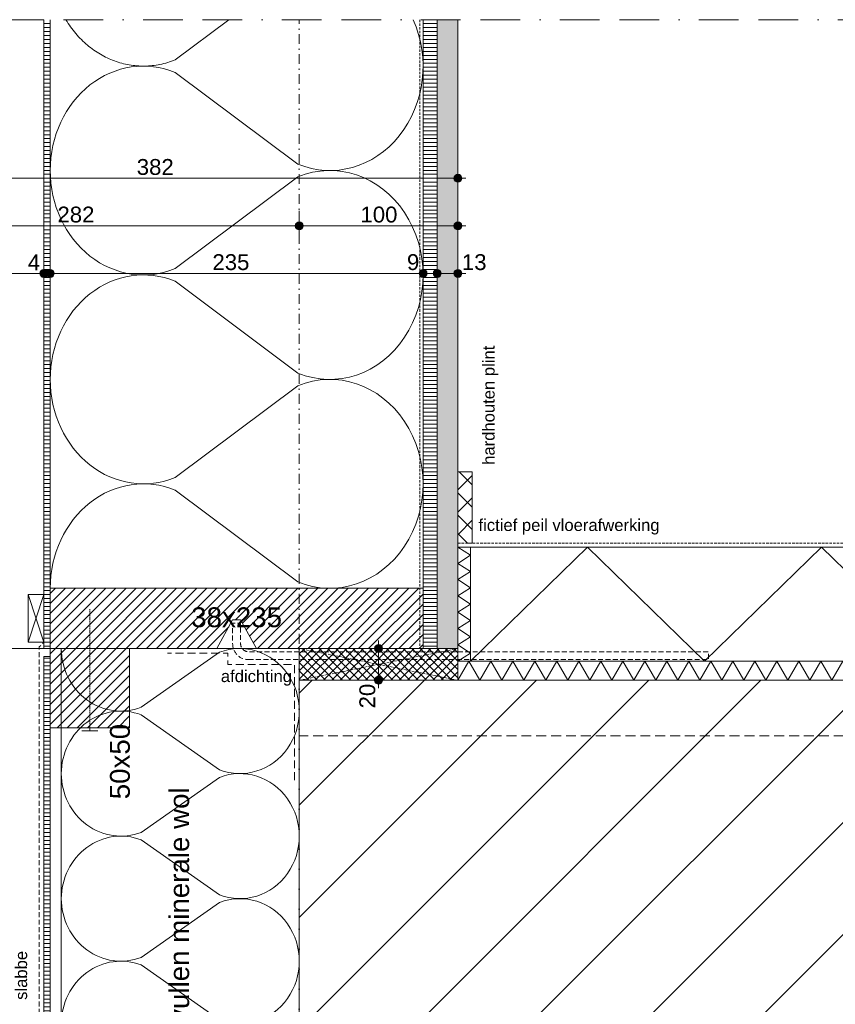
# Model space of a CAD drawing. Extents: x 75 to 2066, y 35 to 1450.
# Tile 3 of 3: x 739 to 1253, y 829 to 1450. Entities that reach past the tile are written whole.
import ezdxf
from ezdxf.xclip import XClip

# ---------------------------------------------------------------- set-up
doc = ezdxf.new("R2010")
doc.units = 0
doc.header["$MEASUREMENT"] = 0
doc.header["$XCLIPFRAME"] = 0
for name, pattern in [('Streep-punt fijn', [62.5500011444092, 31.30000114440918, -15.625, 0, -15.62500000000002]), ('Streep-streep-punt grof', [437.5, 125, -62.5, 125, -62.5, 0, -62.5]), ('Streeplijn', [23.43500018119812, 15.625, -7.81000018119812]), ('Streeplijn fijn', [11.705999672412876, 7.799999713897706, -3.905999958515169]), ('Streeplijn grof', [46.875, 31.25, -15.625]), ('Streeplijn ultrafijn', [5.8685000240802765, 3.905999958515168, -1.962500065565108]), ('Streeplijn ultragrof', [37.5, 25, -12.5])]:
    doc.linetypes.add(name, pattern=pattern)
doc.layers.add('0 2D arcering', color=7, linetype='Continuous')
doc.styles.add('GENERATED_STYLE_1', font='arial.ttf')
pattern_1 = [(45, (915.0000308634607, 742.5000418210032), (-3.181980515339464, 3.181980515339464), [])]
pattern_2 = [(0, (915.0000308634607, 742.5000418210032), (0, 2.5), [])]

# ---------------------------------------------------------------- blocks, each defined once
blk = doc.blocks.new('Drawing_1_1', base_point=(915.0000308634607, 742.5000418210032))
at = {"layer": '0 2D arcering', "linetype": 'Continuous', "lineweight": 0, "true_color": 0x000000}
h = blk.add_hatch(dxfattribs=at)
h.set_pattern_fill('325_Hout_plaatmateriaal__7C', color=18, style=0, pattern_type=2)
h.set_pattern_definition(pattern_2)
h.paths.add_polyline_path([(758.0001272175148, 1450.000038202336), (754.0001236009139, 1450.000038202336), (754.0001236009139, 1053.500052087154), (758.0001272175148, 1053.500052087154)])
h = blk.add_hatch(dxfattribs=at)
h.set_pattern_fill('325_Hout_plaatmateriaal__7C', color=18, style=0, pattern_type=2)
h.set_pattern_definition(pattern_2)
h.paths.add_polyline_path([(1002.000122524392, 1450.000038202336), (993.0001081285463, 1450.000038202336), (993.0001081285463, 1053.500052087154), (1002.000122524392, 1053.500052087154)])
h = blk.add_hatch(dxfattribs=at)
h.set_pattern_fill('125_Gipsblokken_0001', color=18, style=0, pattern_type=2)
h.set_pattern_definition([(0, (915.0000308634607, 742.5000418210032), (0, 3.75), [0, -3.75])])
h.paths.add_polyline_path([(1015.000115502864, 1450.000038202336), (1002.000122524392, 1450.000038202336), (1002.000122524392, 1053.500052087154), (1015.000115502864, 1053.500052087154)])
for points in [[(1012.500116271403, 1350.000041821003), (1012.690417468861, 1349.04333323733), (1013.232349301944, 1348.232274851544), (1014.043407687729, 1347.690343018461), (1015.000116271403, 1347.500041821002), (1015.956824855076, 1347.690343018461), (1016.767883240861, 1348.232274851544), (1017.309815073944, 1349.04333323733), (1017.500116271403, 1350.000041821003), (1017.309815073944, 1350.956750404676), (1016.767883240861, 1351.767808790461), (1015.956824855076, 1352.309740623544), (1015.000116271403, 1352.500041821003), (1014.043407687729, 1352.309740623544), (1013.232349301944, 1351.767808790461), (1012.690417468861, 1350.956750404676)], [(912.5000308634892, 1320.000041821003), (912.6903320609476, 1319.04333323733), (913.2322638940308, 1318.232274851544), (914.0433222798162, 1317.690343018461), (915.0000308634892, 1317.500041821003), (915.9567394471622, 1317.690343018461), (916.7677978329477, 1318.232274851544), (917.3097296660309, 1319.04333323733), (917.5000308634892, 1320.000041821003), (917.3097296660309, 1320.956750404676), (916.7677978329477, 1321.767808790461), (915.9567394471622, 1322.309740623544), (915.0000308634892, 1322.500041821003), (914.0433222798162, 1322.309740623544), (913.2322638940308, 1321.767808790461), (912.6903320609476, 1320.956750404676)], [(1012.500116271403, 1320.000041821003), (1012.690417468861, 1319.04333323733), (1013.232349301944, 1318.232274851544), (1014.043407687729, 1317.690343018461), (1015.000116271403, 1317.500041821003), (1015.956824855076, 1317.690343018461), (1016.767883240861, 1318.232274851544), (1017.309815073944, 1319.04333323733), (1017.500116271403, 1320.000041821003), (1017.309815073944, 1320.956750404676), (1016.767883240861, 1321.767808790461), (1015.956824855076, 1322.309740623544), (1015.000116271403, 1322.500041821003), (1014.043407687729, 1322.309740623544), (1013.232349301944, 1321.767808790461), (1012.690417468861, 1320.956750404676)], [(751.5001162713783, 1290.000041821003), (751.6904174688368, 1289.04333323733), (752.2323493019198, 1288.232274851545), (753.0434076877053, 1287.690343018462), (754.0001162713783, 1287.500041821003), (754.9568248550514, 1287.690343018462), (755.7678832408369, 1288.232274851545), (756.3098150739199, 1289.04333323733), (756.5001162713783, 1290.000041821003), (756.3098150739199, 1290.956750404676), (755.7678832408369, 1291.767808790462), (754.9568248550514, 1292.309740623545), (754.0001162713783, 1292.500041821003), (753.0434076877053, 1292.309740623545), (752.2323493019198, 1291.767808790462), (751.6904174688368, 1290.956750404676)], [(755.5001162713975, 1290.000041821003), (755.6904174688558, 1289.04333323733), (756.2323493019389, 1288.232274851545), (757.0434076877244, 1287.690343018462), (758.0001162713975, 1287.500041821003), (758.9568248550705, 1287.690343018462), (759.7678832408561, 1288.232274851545), (760.309815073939, 1289.04333323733), (760.5001162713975, 1290.000041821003), (760.309815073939, 1290.956750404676), (759.7678832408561, 1291.767808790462), (758.9568248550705, 1292.309740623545), (758.0001162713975, 1292.500041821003), (757.0434076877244, 1292.309740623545), (756.2323493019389, 1291.767808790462), (755.6904174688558, 1290.956750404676)], [(990.5001162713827, 1290.000041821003), (990.6904174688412, 1289.04333323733), (991.2323493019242, 1288.232274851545), (992.0434076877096, 1287.690343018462), (993.0001162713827, 1287.500041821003), (993.9568248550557, 1287.690343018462), (994.7678832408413, 1288.232274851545), (995.3098150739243, 1289.04333323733), (995.5001162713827, 1290.000041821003), (995.3098150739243, 1290.956750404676), (994.7678832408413, 1291.767808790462), (993.9568248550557, 1292.309740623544), (993.0001162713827, 1292.500041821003), (992.0434076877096, 1292.309740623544), (991.2323493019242, 1291.767808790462), (990.6904174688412, 1290.956750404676)], [(999.5001162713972, 1290.000041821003), (999.6904174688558, 1289.04333323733), (1000.232349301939, 1288.232274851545), (1001.043407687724, 1287.690343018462), (1002.000116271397, 1287.500041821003), (1002.95682485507, 1287.690343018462), (1003.767883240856, 1288.232274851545), (1004.309815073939, 1289.04333323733), (1004.500116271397, 1290.000041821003), (1004.309815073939, 1290.956750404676), (1003.767883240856, 1291.767808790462), (1002.95682485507, 1292.309740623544), (1002.000116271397, 1292.500041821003), (1001.043407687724, 1292.309740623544), (1000.232349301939, 1291.767808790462), (999.6904174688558, 1290.956750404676)], [(1012.500116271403, 1290.000041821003), (1012.690417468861, 1289.04333323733), (1013.232349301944, 1288.232274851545), (1014.043407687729, 1287.690343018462), (1015.000116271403, 1287.500041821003), (1015.956824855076, 1287.690343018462), (1016.767883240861, 1288.232274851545), (1017.309815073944, 1289.04333323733), (1017.500116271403, 1290.000041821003), (1017.309815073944, 1290.956750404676), (1016.767883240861, 1291.767808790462), (1015.956824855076, 1292.309740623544), (1015.000116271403, 1292.500041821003), (1014.043407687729, 1292.309740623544), (1013.232349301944, 1291.767808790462), (1012.690417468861, 1290.956750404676)], [(962.5001150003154, 1053.500041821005), (962.6904161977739, 1052.543333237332), (963.2323480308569, 1051.732274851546), (964.0434064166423, 1051.190343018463), (965.0001150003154, 1051.000041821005), (965.9568235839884, 1051.190343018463), (966.767881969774, 1051.732274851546), (967.3098138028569, 1052.543333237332), (967.5001150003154, 1053.500041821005), (967.3098138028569, 1054.456750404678), (966.767881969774, 1055.267808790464), (965.9568235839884, 1055.809740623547), (965.0001150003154, 1056.000041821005), (964.0434064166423, 1055.809740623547), (963.2323480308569, 1055.267808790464), (962.6904161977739, 1054.456750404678)], [(962.5001150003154, 1033.500041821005), (962.6904161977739, 1032.543333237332), (963.2323480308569, 1031.732274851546), (964.0434064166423, 1031.190343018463), (965.0001150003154, 1031.000041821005), (965.9568235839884, 1031.190343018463), (966.767881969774, 1031.732274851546), (967.3098138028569, 1032.543333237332), (967.5001150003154, 1033.500041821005), (967.3098138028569, 1034.456750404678), (966.767881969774, 1035.267808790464), (965.9568235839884, 1035.809740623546), (965.0001150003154, 1036.000041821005), (964.0434064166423, 1035.809740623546), (963.2323480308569, 1035.267808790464), (962.6904161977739, 1034.456750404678)]]:
    blk.add_hatch(color=18, dxfattribs=at).paths.add_polyline_path(points)
h = blk.add_hatch(dxfattribs=at)
h.set_pattern_fill('305_Loofhout__01__0001', color=18, style=0, pattern_type=2)
h.set_pattern_definition([(45, (915.0000308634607, 742.5000418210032), (-7.071067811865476, 7.071067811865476), []), (135, (915.0000308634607, 742.5000418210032), (7.071067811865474, 7.071067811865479), [])])
h.paths.add_polyline_path([(1024.000116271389, 1165.000041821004), (1015.000116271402, 1165.000041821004), (1015.000116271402, 1126.000041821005), (1021.000116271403, 1120.000041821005), (1024.000116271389, 1120.000041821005)])
h = blk.add_hatch(dxfattribs=at)
h.set_pattern_fill('310_Naaldhout__01__0001', color=18, style=0, pattern_type=2)
h.set_pattern_definition(pattern_1)
h.paths.add_polyline_path([(758.0001162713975, 1053.500041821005), (863.0001162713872, 1053.500041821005), (873.0001162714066, 1071.500041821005), (878.000116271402, 1071.500041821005), (888.0001162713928, 1053.500041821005), (993.0001162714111, 1053.500041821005), (993.0001162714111, 1091.500041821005), (758.0001162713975, 1091.500041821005)])
h = blk.add_hatch(dxfattribs=at)
h.set_pattern_fill('310_Naaldhout__01__0001', color=18, style=0, pattern_type=2)
h.set_pattern_definition(pattern_1)
h.paths.add_polyline_path([(808.0001162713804, 1053.500041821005), (758.0001162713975, 1053.500041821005), (758.0001162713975, 1003.500041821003), (808.0001162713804, 1003.500041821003)])
h = blk.add_hatch(dxfattribs=at)
h.set_pattern_fill('415_Isolatie_ruit_0001', color=18, style=0, pattern_type=2)
h.set_pattern_definition([(45, (915.0000308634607, 742.5000418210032), (-2.651650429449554, 2.651650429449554), []), (135, (915.0000308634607, 742.5000418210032), (2.651650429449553, 2.651650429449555), [])])
h.paths.add_polyline_path([(1015.000116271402, 1053.500041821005), (915.0001137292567, 1053.500041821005), (915.0001137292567, 1033.500041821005), (1015.000116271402, 1033.500041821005)])
h = blk.add_hatch(dxfattribs=at)
h.set_pattern_fill('325_Hout_plaatmateriaal__7C', color=18, style=0, pattern_type=2)
h.set_pattern_definition(pattern_2)
h.paths.add_polyline_path([(758.0001162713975, 1048.500041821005), (754.0001162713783, 1048.500041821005), (754.0001162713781, 506.5000418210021), (758.0001162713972, 506.5000418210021)])
h = blk.add_hatch(dxfattribs=at)
h.set_pattern_fill('220_Gewapend_beton___pre_62', color=18, style=0, pattern_type=2)
h.set_pattern_definition([(45, (915.0000308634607, 742.5000418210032), (-35.35533905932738, 35.35533905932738), [])])
h.paths.add_polyline_path([(1755.000033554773, 1033.50003400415), (915.0000250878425, 1033.50003400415), (915.0000250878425, 773.5000492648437), (1755.000033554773, 773.5000492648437)])
at = {"color": 9, "linetype": 'Continuous', "lineweight": 0, "ltscale": 0.2}
for p, q in [((836.843805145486, 1424.721281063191), (870.5936087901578, 1450.000038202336)), ((914.1564302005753, 1358.871262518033), (836.843805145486, 1416.778801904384)), ((836.843805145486, 1293.021269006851), (914.1564302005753, 1350.928783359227)), ((914.1564302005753, 1227.171300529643), (836.843805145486, 1285.078789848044)), ((836.843805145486, 1161.321281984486), (914.1564302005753, 1219.228821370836)), ((914.1564302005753, 1095.471288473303), (836.843805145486, 1153.378802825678)), ((1015.000115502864, 1117.500059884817), (1023.000122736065, 1112.357205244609)), ((1023.000122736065, 1045.500044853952), (1096.714389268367, 1117.500059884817)), ((1096.714389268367, 1117.500059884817), (1170.428680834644, 1045.500044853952)), ((1170.428680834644, 1045.500044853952), (1244.142947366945, 1117.500059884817)), ((1244.142947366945, 1117.500059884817), (1317.857238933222, 1045.500044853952)), ((1023.000122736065, 1112.357205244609), (1015.000115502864, 1107.214350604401)), ((1015.000115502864, 1107.214350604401), (1023.000122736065, 1102.071470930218)), ((1023.000122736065, 1102.071470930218), (1015.000115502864, 1096.92861629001)), ((1015.000115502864, 1096.92861629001), (1023.000122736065, 1091.785761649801)), ((744.0001020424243, 1087.500045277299), (744.0001020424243, 1057.500055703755)), ((754.000098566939, 1087.500045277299), (744.0001020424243, 1087.500045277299)), ((744.0001020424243, 1087.500045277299), (754.000098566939, 1057.500055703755)), ((744.0001020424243, 1057.500055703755), (754.000098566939, 1087.500045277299)), ((754.000098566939, 1057.500055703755), (754.000098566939, 1087.500045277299)), ((1023.000122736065, 1091.785761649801), (1015.000115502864, 1086.642907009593)), ((1015.000115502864, 1086.642907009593), (1023.000122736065, 1081.500052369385)), ((1023.000122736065, 1081.500052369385), (1015.000115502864, 1076.357197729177)), ((1015.000115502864, 1076.357197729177), (1023.000122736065, 1071.214343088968)), ((1023.000122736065, 1071.214343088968), (1015.000115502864, 1066.07148844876)), ((1015.000115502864, 1066.07148844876), (1023.000122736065, 1060.928633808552)), ((744.0001020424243, 1057.500055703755), (754.000098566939, 1057.500055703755)), ((1023.000122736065, 1060.928633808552), (1015.000115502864, 1055.785754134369)), ((1015.000115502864, 1055.785754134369), (1023.000122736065, 1050.64289949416)), ((815.3258519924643, 1016.449318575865), (864.6743504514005, 1051.122225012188)), ((1023.000122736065, 1050.64289949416), (1015.000115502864, 1045.500044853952)), ((1015.000115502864, 1033.500059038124), (1021.933450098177, 1045.500044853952)), ((1021.933450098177, 1045.500044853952), (1028.86678469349, 1033.500059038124)), ((1028.86678469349, 1033.500059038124), (1035.800119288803, 1045.500044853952)), ((1035.800119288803, 1045.500044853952), (1042.733453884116, 1033.500059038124)), ((1042.733453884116, 1033.500059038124), (1049.666763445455, 1045.500044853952)), ((1049.666763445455, 1045.500044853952), (1056.600098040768, 1033.500059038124)), ((1056.600098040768, 1033.500059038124), (1063.533432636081, 1045.500044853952)), ((1063.533432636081, 1045.500044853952), (1070.466767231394, 1033.500059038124)), ((1070.466767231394, 1033.500059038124), (1077.400101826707, 1045.500044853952)), ((1077.400101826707, 1045.500044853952), (1084.33343642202, 1033.500059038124)), ((1084.33343642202, 1033.500059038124), (1091.266771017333, 1045.500044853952)), ((1091.266771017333, 1045.500044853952), (1098.200105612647, 1033.500059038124)), ((1098.200105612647, 1033.500059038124), (1105.13344020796, 1045.500044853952)), ((1105.13344020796, 1045.500044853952), (1112.066774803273, 1033.500059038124)), ((1112.066774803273, 1033.500059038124), (1119.000109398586, 1045.500044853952)), ((1119.000109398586, 1045.500044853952), (1125.933443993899, 1033.500059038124)), ((1125.933443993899, 1033.500059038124), (1132.866778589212, 1045.500044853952)), ((1132.866778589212, 1045.500044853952), (1139.800113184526, 1033.500059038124)), ((1139.800113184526, 1033.500059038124), (1146.733447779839, 1045.500044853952)), ((1146.733447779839, 1045.500044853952), (1153.666757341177, 1033.500059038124)), ((1153.666757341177, 1033.500059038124), (1160.60009193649, 1045.500044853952)), ((1160.60009193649, 1045.500044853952), (1167.533426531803, 1033.500059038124)), ((1167.533426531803, 1033.500059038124), (1174.466761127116, 1045.500044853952)), ((1174.466761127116, 1045.500044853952), (1181.40009572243, 1033.500059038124)), ((1181.40009572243, 1033.500059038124), (1188.333430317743, 1045.500044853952)), ((1188.333430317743, 1045.500044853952), (1195.266764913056, 1033.500059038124)), ((1195.266764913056, 1033.500059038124), (1202.200099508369, 1045.500044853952)), ((1202.200099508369, 1045.500044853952), (1209.133434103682, 1033.500059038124)), ((1209.133434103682, 1033.500059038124), (1216.066768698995, 1045.500044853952)), ((1216.066768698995, 1045.500044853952), (1223.000103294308, 1033.500059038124)), ((1223.000103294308, 1033.500059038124), (1229.933437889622, 1045.500044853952)), ((1229.933437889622, 1045.500044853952), (1236.866772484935, 1033.500059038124)), ((1236.866772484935, 1033.500059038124), (1243.800107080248, 1045.500044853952)), ((1243.800107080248, 1045.500044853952), (1250.733416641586, 1033.500059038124)), ((1250.733416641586, 1033.500059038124), (1257.666751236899, 1045.500044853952)), ((864.6743504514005, 977.0207329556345), (815.3258519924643, 1011.693639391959)), ((815.3258519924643, 937.5921723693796), (864.6743504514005, 972.2650788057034)), ((864.6743504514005, 898.1635867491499), (815.3258519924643, 932.8364931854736)), ((815.3258519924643, 858.7350261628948), (864.6743504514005, 893.4079325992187)), ((864.6743504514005, 819.30646557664), (815.3258519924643, 853.9793469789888))]:
    blk.add_line(p, q, dxfattribs=at)
at = {"color": 1, "linetype": 'Streep-punt fijn', "lineweight": 0, "ltscale": 0.2}
blk.add_line((915.0000250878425, 35.00004182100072), (915.0000250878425, 1450.000038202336), dxfattribs=at)
at = {"color": 1, "linetype": 'Streeplijn fijn', "lineweight": 0, "ltscale": 0.2}
blk.add_line((991.0001188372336, 1450.000038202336), (991.0001188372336, 1053.500052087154), dxfattribs=at)
at = {"color": 10, "linetype": 'Continuous', "lineweight": 0, "ltscale": 0.2}
for p, q in [((1015.000115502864, 1352.500040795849), (1015.000115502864, 1359.375046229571)), ((635.500100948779, 1350.000047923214), (1012.500122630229, 1350.000047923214)), ((1015.000115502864, 1340.625049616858), (1015.000115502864, 1347.500030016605)), ((1017.500108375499, 1350.000047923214), (1020.000126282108, 1350.000047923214)), ((915.0000250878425, 1322.500051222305), (915.0000250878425, 1329.375031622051)), ((1015.000115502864, 1322.500051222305), (1015.000115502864, 1329.375031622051)), ((635.500100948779, 1320.000033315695), (912.5000322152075, 1320.000033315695)), ((915.0000250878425, 1310.62503500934), (915.0000250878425, 1317.50004044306)), ((917.5000429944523, 1320.000033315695), (1012.500122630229, 1320.000033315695)), ((1015.000115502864, 1310.62503500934), (1015.000115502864, 1317.50004044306)), ((1017.500108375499, 1320.000033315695), (1020.000126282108, 1320.000033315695)), ((754.0001236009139, 1292.500036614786), (754.0001236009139, 1299.375042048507)), ((758.0001272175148, 1292.500036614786), (758.0001272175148, 1299.375042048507)), ((993.0001081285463, 1292.500036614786), (993.0001081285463, 1299.375042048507)), ((1002.000122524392, 1292.500036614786), (1002.000122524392, 1299.375042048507)), ((1015.000115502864, 1292.500036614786), (1015.000115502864, 1299.375042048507)), ((706.5001088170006, 1290.000043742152), (751.5001056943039, 1290.000043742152)), ((754.0001236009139, 1290.000043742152), (755.5001093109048, 1290.000043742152)), ((754.0001236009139, 1280.625045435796), (754.0001236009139, 1287.500050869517)), ((758.0001272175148, 1280.625045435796), (758.0001272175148, 1287.500050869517)), ((760.5001200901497, 1290.000043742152), (990.5001152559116, 1290.000043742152)), ((993.0001081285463, 1280.625045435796), (993.0001081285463, 1287.500050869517)), ((995.5001260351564, 1290.000043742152), (999.5001046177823, 1290.000043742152)), ((1002.000122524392, 1280.625045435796), (1002.000122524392, 1287.500050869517)), ((1004.500115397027, 1290.000043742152), (1012.500122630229, 1290.000043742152)), ((1015.000115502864, 1280.625045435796), (1015.000115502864, 1287.500050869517)), ((1017.500108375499, 1290.000043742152), (1020.000126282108, 1290.000043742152)), ((965.0001078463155, 1056.000044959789), (965.0001078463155, 1058.500037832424)), ((962.5001149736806, 1053.500052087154), (955.6251095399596, 1053.500052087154)), ((965.0001078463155, 1036.000051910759), (965.0001078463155, 1051.000034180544)), ((974.3751061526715, 1053.500052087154), (967.5001257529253, 1053.500052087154)), ((962.5001149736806, 1033.50003400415), (955.6251095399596, 1033.50003400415)), ((965.0001078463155, 1028.50004825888), (965.0001078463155, 1031.000041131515)), ((974.3751061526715, 1033.50003400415), (967.5001257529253, 1033.50003400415))]:
    blk.add_line(p, q, dxfattribs=at)
at = {"color": 253, "linetype": 'Streeplijn fijn', "lineweight": 0, "ltscale": 0.2, "true_color": 0x99a3a6}
blk.add_line((1015.000115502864, 1120.000052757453), (1755.000033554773, 1120.000052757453), dxfattribs=at)
at = {"color": 1, "linetype": 'Streeplijn ultrafijn', "lineweight": 0, "ltscale": 0.2}
blk.add_line((783.000106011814, 1003.500044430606), (783.000106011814, 1078.500055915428), dxfattribs=at)
at = {"color": 9, "linetype": 'Streeplijn fijn', "lineweight": 0, "ltscale": 0.2}
for p, q in [((915.0001001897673, 1033.500059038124), (915.0001001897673, 1053.500052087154)), ((915.0001001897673, 1053.500052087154), (1015.000115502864, 1053.500052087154)), ((1015.000115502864, 1033.500059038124), (915.0001001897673, 1053.500052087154)), ((915.0001001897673, 1033.500059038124), (1015.000115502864, 1053.500052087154)), ((1015.000115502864, 1053.500052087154), (1015.000115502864, 1033.500059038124)), ((1015.000115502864, 1033.500059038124), (915.0001001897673, 1033.500059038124))]:
    blk.add_line(p, q, dxfattribs=at)
at = {"color": 1, "linetype": 'Continuous', "lineweight": 0, "ltscale": 0.2}
for p, q in [((788.0001167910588, 1001.500055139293), (778.0001202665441, 1001.500055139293)), ((783.000106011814, 1001.500055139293), (783.000106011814, 1003.500044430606))]:
    blk.add_line(p, q, dxfattribs=at)
at = {"color": 1, "linetype": 'Streeplijn grof', "lineweight": 0, "ltscale": 0.2}
blk.add_line((1755.000033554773, 998.5000586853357), (915.0000250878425, 998.5000586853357), dxfattribs=at)
at = {"color": 9, "linetype": 'Streep-streep-punt grof', "lineweight": 0, "ltscale": 0.2, "flags": 128}
blk.add_lwpolyline([(1755.000030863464, 1450.000041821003), (75.00003086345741, 1450.000041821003)], dxfattribs=at)
at = {"color": 1, "linetype": 'Continuous', "lineweight": 0, "ltscale": 0.2, "flags": 128}
for points in [[(704.0001162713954, 1450.000041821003), (704.0001162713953, 1053.500041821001), (754.0001162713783, 1053.500041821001), (754.0001162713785, 1450.000041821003)], [(1002.000116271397, 1450.000041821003), (1002.000116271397, 1053.500041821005), (1015.000116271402, 1053.500041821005), (1015.000116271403, 1450.000041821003)]]:
    blk.add_lwpolyline(points, dxfattribs=at)
at = {"color": 2, "linetype": 'Continuous', "lineweight": 0, "ltscale": 0.2, "flags": 128}
for points in [[(754.0001162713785, 1450.000041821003), (754.0001162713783, 1053.500041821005), (758.0001162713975, 1053.500041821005), (758.0001162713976, 1450.000041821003)], [(993.0001162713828, 1450.000041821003), (993.0001162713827, 1053.500041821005), (1002.000116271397, 1053.500041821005), (1002.000116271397, 1450.000041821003)]]:
    blk.add_lwpolyline(points, dxfattribs=at)
at = {"color": 9, "linetype": 'Continuous', "lineweight": 0, "ltscale": 0.2, "flags": 128}
for points in [[(993.0001162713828, 1450.000041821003), (993.0001162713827, 1091.500041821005), (758.0001162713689, 1091.500041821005), (758.0001162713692, 1450.000041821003)], [(1755.000030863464, 1045.500041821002), (1015.000116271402, 1045.500041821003), (1015.000116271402, 1033.500041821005), (1755.000030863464, 1033.500041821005)]]:
    blk.add_lwpolyline(points, dxfattribs=at)
at = {"color": 2, "linetype": 'Continuous', "lineweight": 0, "ltscale": 0.2, "flags": 128}
for points in [[(1024.000116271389, 1165.000041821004), (1015.000116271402, 1165.000041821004), (1015.000116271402, 1126.000041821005), (1021.000116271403, 1120.000041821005), (1024.000116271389, 1120.000041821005)], [(758.0001162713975, 1053.500041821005), (863.0001162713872, 1053.500041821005), (873.0001162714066, 1071.500041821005), (878.000116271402, 1071.500041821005), (888.0001162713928, 1053.500041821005), (993.0001162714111, 1053.500041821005), (993.0001162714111, 1091.500041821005), (758.0001162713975, 1091.500041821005)], [(808.0001162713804, 1053.500041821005), (758.0001162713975, 1053.500041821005), (758.0001162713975, 1003.500041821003), (808.0001162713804, 1003.500041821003)], [(758.0001162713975, 1048.500041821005), (754.0001162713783, 1048.500041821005), (754.0001162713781, 506.5000418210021), (758.0001162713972, 506.5000418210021)]]:
    blk.add_lwpolyline(points, close=True, dxfattribs=at)
at = {"color": 9, "linetype": 'Continuous', "lineweight": 0, "ltscale": 0.2, "flags": 128}
for points in [[(1015.000116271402, 1117.500041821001), (1015.000116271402, 1045.500041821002), (1023.000116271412, 1045.500041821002), (1023.000116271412, 1117.500041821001)], [(915.0001137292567, 1053.500041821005), (915.0001137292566, 501.5000418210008), (765.0001137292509, 501.5000418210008), (765.000113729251, 1053.500041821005)], [(1015.000116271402, 1053.500041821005), (915.0001137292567, 1053.500041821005), (915.0001137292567, 1033.500041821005), (1015.000116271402, 1033.500041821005)]]:
    blk.add_lwpolyline(points, close=True, dxfattribs=at)
at = {"color": 4, "linetype": 'Continuous', "lineweight": 0, "ltscale": 0.2, "flags": 128}
for points in [[(1755.000030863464, 1117.500041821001), (1023.000116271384, 1117.500041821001), (1023.000116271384, 1045.500041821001), (1755.000030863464, 1045.500041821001)], [(1755.000030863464, 1033.500041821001), (915.0000308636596, 1033.500041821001), (915.0000308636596, 773.500041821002), (1755.000030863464, 773.5000418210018)]]:
    blk.add_lwpolyline(points, dxfattribs=at)
at = {"color": 3, "linetype": 'Streeplijn', "lineweight": 0, "ltscale": 0.2, "flags": 128}
blk.add_lwpolyline([(754.0001162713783, 1087.500041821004), (754.0001162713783, 1057.500041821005), (751.0001162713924, 1054.500041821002), (751.0001162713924, 807.2426825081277), (702.7574755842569, 759.0000418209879), (598.0000311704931, 759.0000418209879), (598.0000311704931, 696.0000418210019)], dxfattribs=at)
at = {"color": 1, "linetype": 'Continuous', "lineweight": 0, "ltscale": 0.2, "flags": 128}
blk.add_lwpolyline([(758.0001162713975, 1053.500041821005), (993.0001162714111, 1053.500041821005), (993.0001162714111, 1091.500041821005), (758.0001162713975, 1091.500041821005)], close=True, dxfattribs=at)
at = {"color": 1, "linetype": 'Streeplijn', "lineweight": 0, "ltscale": 0.2, "flags": 128}
blk.add_lwpolyline([(883.0001162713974, 1046.500041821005), (1173.00011627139, 1046.500041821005), (1173.00011627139, 1051.500041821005), (883.0001162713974, 1051.500041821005, -0.414213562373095), (878.000116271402, 1056.500041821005), (878.000116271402, 1069.500041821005), (873.0001162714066, 1069.500041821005), (873.0001162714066, 1056.500041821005, 0.414213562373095)], format="xyb", close=True, dxfattribs=at)
at = {"color": 94, "linetype": 'Streeplijn ultragrof', "lineweight": 0, "ltscale": 0.2, "flags": 128}
blk.add_lwpolyline([(912.0001137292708, 970.500041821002), (912.0001137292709, 1043.500041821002), (870.0001137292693, 1043.500041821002), (870.0001137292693, 1050.500041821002), (832.0001137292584, 1050.500041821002)], dxfattribs=at)
at = {"color": 10, "linetype": 'Continuous', "lineweight": 0, "ltscale": 0.2}
for centre in [(1015.000116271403, 1350.000041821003), (915.0000308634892, 1320.000041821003), (1015.000116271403, 1320.000041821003), (754.0001162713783, 1290.000041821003), (758.0001162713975, 1290.000041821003), (993.0001162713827, 1290.000041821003), (1002.000116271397, 1290.000041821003), (1015.000116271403, 1290.000041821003), (965.0001150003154, 1053.500041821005), (965.0001150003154, 1033.500041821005)]:
    blk.add_circle(centre, 2.5, dxfattribs=at)
at = {"color": 9, "linetype": 'Continuous', "lineweight": 0, "ltscale": 0.2}
for centre, major_axis, ratio, start_param, end_param in [((816.7501162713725, 1486.600041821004), (4.032149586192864e-15, 65.85000000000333), 0.8921791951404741, 2.160131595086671, 3.490658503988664), ((934.2501162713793, 1420.750041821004), (4.032149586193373e-15, 65.85000000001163), 0.8921791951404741, 2.792526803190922, 5.172660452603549), ((816.7501162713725, 1354.900041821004), (4.03214958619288e-15, 65.85000000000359), 0.8921791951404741, 5.934119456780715, 7.853981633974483), ((934.2501162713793, 1289.050041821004), (4.032149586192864e-15, 65.85000000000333), 0.8921791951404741, 2.792526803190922, 6.632251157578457), ((816.7501162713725, 1354.900041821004), (4.032149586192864e-15, 65.85000000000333), 0.8921791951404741, 1.570796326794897, 3.490658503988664), ((816.7501162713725, 1223.200041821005), (4.03214958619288e-15, 65.85000000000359), 0.8921791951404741, 5.934119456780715, 7.853981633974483), ((816.7501162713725, 1223.200041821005), (4.032149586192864e-15, 65.85000000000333), 0.8921791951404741, 1.570796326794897, 3.490658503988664), ((934.2501162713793, 1157.350041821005), (4.032149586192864e-15, 65.85000000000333), 0.8921791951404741, 2.792526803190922, 6.632251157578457), ((816.7501162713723, 1091.500041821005), (4.03214958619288e-15, 65.85000000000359), 0.8921791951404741, 5.934119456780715, 7.853981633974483), ((877.5001137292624, 1014.071470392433), (2.414303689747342e-15, 39.42857142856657), 0.9510869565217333, 2.792526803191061, 6.632251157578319), ((802.5001137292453, 1053.500041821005), (2.414303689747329e-15, 39.42857142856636), 0.9510869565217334, 1.570796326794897, 3.490658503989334), ((802.5001137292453, 974.6428989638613), (2.414303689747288e-15, 39.4285714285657), 0.9510869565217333, 5.934119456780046, 7.853981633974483), ((877.5001137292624, 935.2143275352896), (2.414303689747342e-15, 39.42857142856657), 0.9510869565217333, 2.792526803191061, 6.632251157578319), ((802.5001137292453, 974.6428989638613), (2.414303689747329e-15, 39.42857142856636), 0.9510869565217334, 1.570796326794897, 3.490658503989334), ((802.5001137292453, 895.7857561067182), (2.414303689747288e-15, 39.4285714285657), 0.9510869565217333, 5.934119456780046, 7.853981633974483), ((802.5001137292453, 895.7857561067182), (2.414303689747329e-15, 39.42857142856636), 0.9510869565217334, 1.570796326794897, 3.490658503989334), ((877.5001137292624, 856.3571846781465), (2.414303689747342e-15, 39.42857142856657), 0.9510869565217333, 2.792526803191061, 6.632251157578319), ((802.5001137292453, 816.9286132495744), (2.414303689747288e-15, 39.4285714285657), 0.9510869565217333, 5.934119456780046, 7.853981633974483)]:
    blk.add_ellipse(centre, major_axis=major_axis, ratio=ratio, start_param=start_param, end_param=end_param, dxfattribs=at)
at = {"color": 10, "linetype": 'Continuous', "lineweight": 0, "char_height": 10, "attachment_point": 7, "style": 'GENERATED_STYLE_1'}
for s, insert, width in [('\\A1;{\\pql;\\fArial|b0|i0|c0|p0;\\W1.000000;382}', (812.5592572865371, 1352.000041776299), 22.8817), ('\\A1;{\\pql;\\fArial|b0|i0|c0|p0;\\W1.000000;282}', (762.5592145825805, 1322.000041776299), 22.8817), ('\\A1;{\\pql;\\fArial|b0|i0|c0|p0;\\W1.000000;100}', (953.5592232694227, 1322.000041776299), 22.8817), ('\\A1;{\\pql;\\fArial|b0|i0|c0|p0;\\W1.000000;4}', (743.8728765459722, 1292.0000417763), 7.627240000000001), ('\\A1;{\\pql;\\fArial|b0|i0|c0|p0;\\W1.000000;235}', (860.2456460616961, 1292.000041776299), 22.8817), ('\\A1;{\\pql;\\fArial|b0|i0|c0|p0;\\W1.000000;9}', (982.8728765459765, 1292.000041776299), 7.627240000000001), ('\\A1;{\\pql;\\fArial|b0|i0|c0|p0;\\W1.000000;13}', (1017.500116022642, 1292.000041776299), 15.2545)]:
    blk.add_mtext(s, dxfattribs=dict(at, insert=insert, width=width))
at = {"color": 10, "linetype": 'Continuous', "lineweight": 0, "rotation": 90, "style": 'GENERATED_STYLE_1'}
for s, insert, char_height, attachment_point in [('\\A1;{\\pqc;\\fArial|b0|i0|c0|p0;\\W1.000000;hardhouten plint}', (1035.486445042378, 1206.886541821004), 7.5, 5), ('\\A1;{\\pql;\\pt25;\\fArial|b0|i0|c0|p0;\\W1.000000;50x50}', (795.6787028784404, 958.4385790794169), 12.5, 1), ('\\A1;{\\pqc;\\fArial|b0|i0|c0|p0;\\W1.000000;uitvullen minerale wol}', (839.3862195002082, 882.5000418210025), 12.50000000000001, 5), ('\\A1;{\\pqc;\\fArial|b0|i0|c0|p0;\\W1.000000;slabbe}', (739.7389387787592, 847.3975439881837), 7.5, 5)]:
    blk.add_mtext(s, dxfattribs=dict(at, insert=insert, char_height=char_height, attachment_point=attachment_point))
at = {"color": 10, "linetype": 'Continuous', "lineweight": 0, "style": 'GENERATED_STYLE_1'}
for s, insert, char_height, attachment_point in [('\\A1;{\\pqc;\\fArial|b0|i0|c0|p0;\\W1.000000;fictief peil vloerafwerking}', (1085.02439027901, 1130.239210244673), 7.5, 5), ('\\A1;{\\pqr;\\pt25;\\fArial|b0|i0|c0|p0;\\W1.000000;38x235}', (904.1209654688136, 1079.464326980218), 12.5, 3)]:
    blk.add_mtext(s, dxfattribs=dict(at, insert=insert, char_height=char_height, attachment_point=attachment_point))
at = {"color": 94, "linetype": 'Continuous', "lineweight": 0, "insert": (887.9847637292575, 1034.953445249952), "char_height": 7.5, "attachment_point": 5, "style": 'GENERATED_STYLE_1'}
blk.add_mtext('\\A1;{\\pqc;\\fArial|b0|i0|c0|p0;\\W1.000000;afdichting}', dxfattribs=at)
at = {"color": 10, "linetype": 'Continuous', "lineweight": 0, "insert": (963.0001150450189, 1015.745541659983), "char_height": 10, "width": 15.2545, "attachment_point": 7, "rotation": 90, "style": 'GENERATED_STYLE_1'}
blk.add_mtext('\\A1;{\\pql;\\fArial|b0|i0|c0|p0;\\W1.000000;20}', dxfattribs=at)

msp = doc.modelspace()

# ---------------------------------------------------------------- block references
at = {"color": 4, "linetype": 'Continuous', "lineweight": 0, "ltscale": 0.2}
ref = msp.add_blockref('Drawing_1_1', (915.0000308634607, 742.5000418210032), dxfattribs=at)
XClip(ref).set_block_clipping_path([(75.00001662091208, 35.00004182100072), (1755.000033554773, 1450.000048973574)])

doc.saveas('drawing.dxf')
